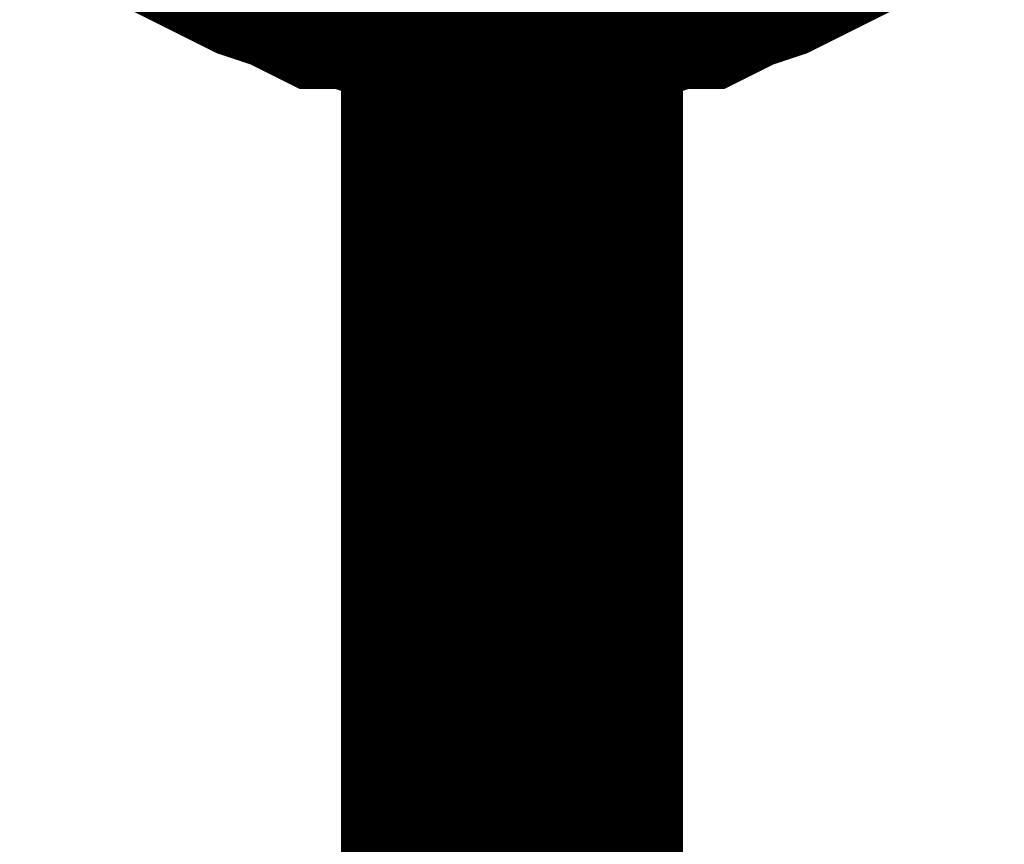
# Model space of a CAD drawing. Header units: inches. Extents: x 0 to 17, y 0 to 11.
# Tile 28 of 114: x 1.5335 to 1.5675, y 8.1986 to 8.2271. Entities that reach past the tile are written whole.
import ezdxf

# ---------------------------------------------------------------- set-up
doc = ezdxf.new("R2010")
doc.units = ezdxf.units.IN
doc.header["$MEASUREMENT"] = 0
doc.layers.add('Sheet', color=255, linetype='Continuous')

msp = doc.modelspace()

# ---------------------------------------------------------------- linework, layer by layer
at = {"layer": 'Sheet'}
for points in [[(1.550536, 8.14969, 0.0118, 0.0118, 0), (1.550536, 8.25, 0.0118, 0.0118, 0)], [(1.550536, 8.229779, 0.0118, 0.0118, 0), (1.549347, 8.229779, 0.0118, 0.0118, 0), (1.548554, 8.229779, 0.0118, 0.0118, 0), (1.547365, 8.230176, 0.0118, 0.0118, 0), (1.546572, 8.230176, 0.0118, 0.0118, 0), (1.545382, 8.230572, 0.0118, 0.0118, 0), (1.54459, 8.230572, 0.0118, 0.0118, 0), (1.543797, 8.230969, 0.0118, 0.0118, 0), (1.542607, 8.231365, 0.0118, 0.0118, 0), (1.541814, 8.231762, 0.0118, 0.0118, 0), (1.541021, 8.232158, 0.0118, 0.0118, 0), (1.540229, 8.232555, 0.0118, 0.0118, 0), (1.539436, 8.233348, 0.0118, 0.0118, 0)], [(1.550536, 8.229779, 0.0118, 0.0118, 0), (1.549347, 8.229779, 0.0118, 0.0118, 0), (1.548554, 8.229779, 0.0118, 0.0118, 0), (1.547365, 8.230176, 0.0118, 0.0118, 0), (1.546572, 8.230176, 0.0118, 0.0118, 0), (1.545382, 8.230572, 0.0118, 0.0118, 0), (1.54459, 8.230572, 0.0118, 0.0118, 0), (1.543797, 8.230969, 0.0118, 0.0118, 0), (1.542607, 8.231365, 0.0118, 0.0118, 0), (1.541814, 8.231762, 0.0118, 0.0118, 0), (1.541021, 8.232158, 0.0118, 0.0118, 0), (1.540229, 8.232555, 0.0118, 0.0118, 0), (1.539436, 8.233348, 0.0118, 0.0118, 0)], [(1.550536, 8.229779, 0.0118, 0.0118, 0), (1.549347, 8.229779, 0.0118, 0.0118, 0), (1.548554, 8.229779, 0.0118, 0.0118, 0), (1.547365, 8.230176, 0.0118, 0.0118, 0), (1.546572, 8.230176, 0.0118, 0.0118, 0), (1.545382, 8.230572, 0.0118, 0.0118, 0), (1.54459, 8.230572, 0.0118, 0.0118, 0), (1.543797, 8.230969, 0.0118, 0.0118, 0), (1.542607, 8.231365, 0.0118, 0.0118, 0), (1.541814, 8.231762, 0.0118, 0.0118, 0), (1.541021, 8.232158, 0.0118, 0.0118, 0), (1.540229, 8.232555, 0.0118, 0.0118, 0), (1.539436, 8.233348, 0.0118, 0.0118, 0)], [(1.550536, 8.229779, 0.0118, 0.0118, 0), (1.549347, 8.229779, 0.0118, 0.0118, 0), (1.548554, 8.229779, 0.0118, 0.0118, 0), (1.547365, 8.230176, 0.0118, 0.0118, 0), (1.546572, 8.230176, 0.0118, 0.0118, 0), (1.545382, 8.230572, 0.0118, 0.0118, 0), (1.54459, 8.230572, 0.0118, 0.0118, 0), (1.543797, 8.230969, 0.0118, 0.0118, 0), (1.542607, 8.231365, 0.0118, 0.0118, 0), (1.541814, 8.231762, 0.0118, 0.0118, 0), (1.541021, 8.232158, 0.0118, 0.0118, 0), (1.540229, 8.232555, 0.0118, 0.0118, 0), (1.539436, 8.233348, 0.0118, 0.0118, 0)], [(1.561637, 8.233348, 0.0118, 0.0118, 0), (1.560844, 8.232555, 0.0118, 0.0118, 0), (1.560051, 8.232158, 0.0118, 0.0118, 0), (1.559258, 8.231762, 0.0118, 0.0118, 0), (1.558465, 8.231365, 0.0118, 0.0118, 0), (1.557276, 8.230969, 0.0118, 0.0118, 0), (1.556483, 8.230572, 0.0118, 0.0118, 0), (1.55569, 8.230572, 0.0118, 0.0118, 0), (1.554501, 8.230176, 0.0118, 0.0118, 0), (1.553708, 8.230176, 0.0118, 0.0118, 0), (1.552519, 8.229779, 0.0118, 0.0118, 0), (1.551726, 8.229779, 0.0118, 0.0118, 0), (1.550536, 8.229779, 0.0118, 0.0118, 0)], [(1.561637, 8.233348, 0.0118, 0.0118, 0), (1.560844, 8.232555, 0.0118, 0.0118, 0), (1.560051, 8.232158, 0.0118, 0.0118, 0), (1.559258, 8.231762, 0.0118, 0.0118, 0), (1.558465, 8.231365, 0.0118, 0.0118, 0), (1.557276, 8.230969, 0.0118, 0.0118, 0), (1.556483, 8.230572, 0.0118, 0.0118, 0), (1.55569, 8.230572, 0.0118, 0.0118, 0), (1.554501, 8.230176, 0.0118, 0.0118, 0), (1.553708, 8.230176, 0.0118, 0.0118, 0), (1.552519, 8.229779, 0.0118, 0.0118, 0), (1.551726, 8.229779, 0.0118, 0.0118, 0), (1.550536, 8.229779, 0.0118, 0.0118, 0)], [(1.561637, 8.233348, 0.0118, 0.0118, 0), (1.560844, 8.232555, 0.0118, 0.0118, 0), (1.560051, 8.232158, 0.0118, 0.0118, 0), (1.559258, 8.231762, 0.0118, 0.0118, 0), (1.558465, 8.231365, 0.0118, 0.0118, 0), (1.557276, 8.230969, 0.0118, 0.0118, 0), (1.556483, 8.230572, 0.0118, 0.0118, 0), (1.55569, 8.230572, 0.0118, 0.0118, 0), (1.554501, 8.230176, 0.0118, 0.0118, 0), (1.553708, 8.230176, 0.0118, 0.0118, 0), (1.552519, 8.229779, 0.0118, 0.0118, 0), (1.551726, 8.229779, 0.0118, 0.0118, 0), (1.550536, 8.229779, 0.0118, 0.0118, 0)], [(1.561637, 8.233348, 0.0118, 0.0118, 0), (1.560844, 8.232555, 0.0118, 0.0118, 0), (1.560051, 8.232158, 0.0118, 0.0118, 0), (1.559258, 8.231762, 0.0118, 0.0118, 0), (1.558465, 8.231365, 0.0118, 0.0118, 0), (1.557276, 8.230969, 0.0118, 0.0118, 0), (1.556483, 8.230572, 0.0118, 0.0118, 0), (1.55569, 8.230572, 0.0118, 0.0118, 0), (1.554501, 8.230176, 0.0118, 0.0118, 0), (1.553708, 8.230176, 0.0118, 0.0118, 0), (1.552519, 8.229779, 0.0118, 0.0118, 0), (1.551726, 8.229779, 0.0118, 0.0118, 0), (1.550536, 8.229779, 0.0118, 0.0118, 0)]]:
    msp.add_lwpolyline(points, format="xyseb", dxfattribs=at)

doc.saveas('drawing.dxf')
